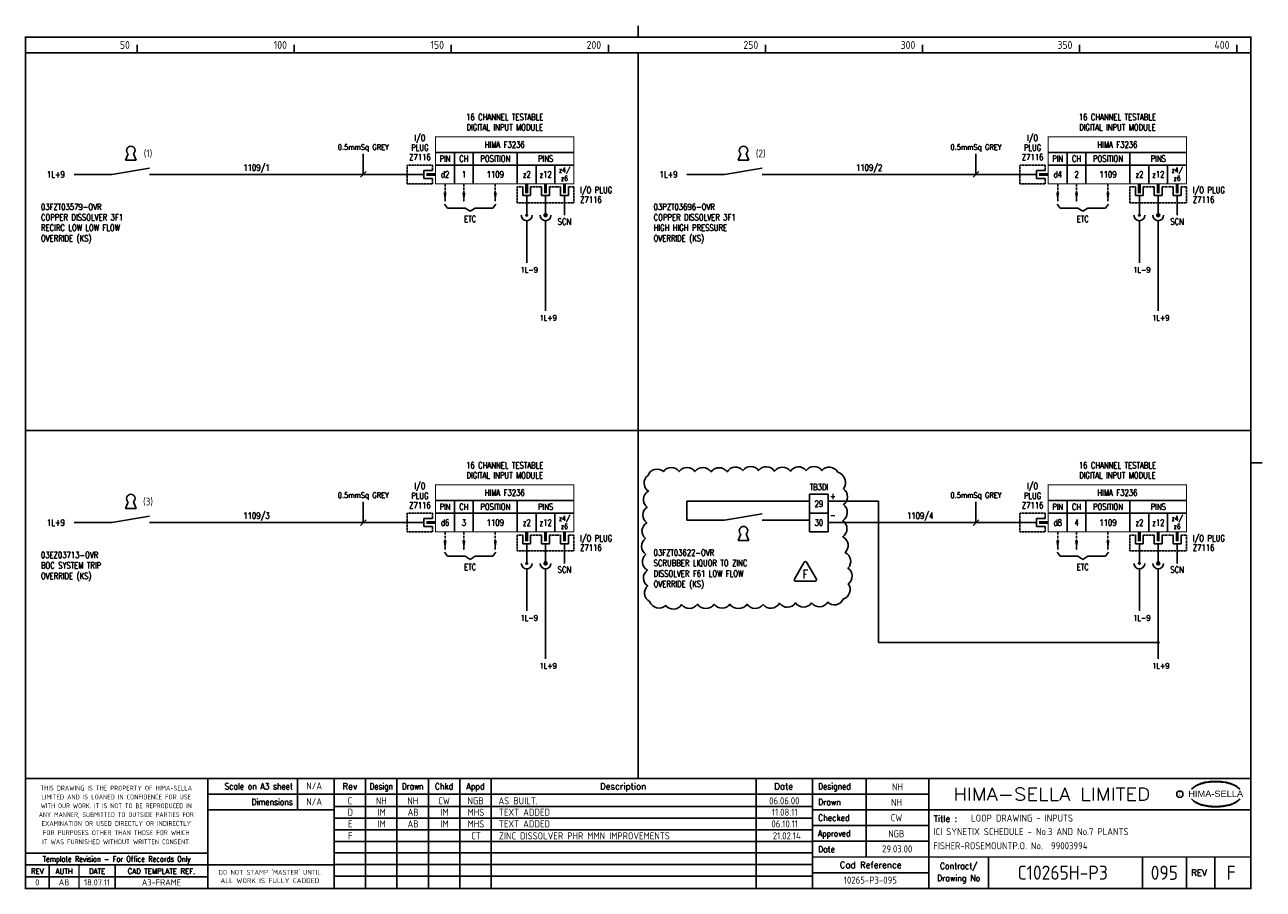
# Model space of a CAD drawing. Extents: x 14 to 408, y 0 to 275.
import ezdxf
from ezdxf.enums import TextEntityAlignment as Align

# ---------------------------------------------------------------- set-up
doc = ezdxf.new("R2010")
doc.units = 0
doc.header["$LTSCALE"] = 0.25
doc.header["$MEASUREMENT"] = 0
doc.linetypes.add('HIDDEN2', pattern=[4.7625, 3.175, -1.5875])
doc.layers.get('0').update_dxf_attribs({"color": 41, "linetype": 'CONTINUOUS'})
for name, color, linetype in [('00-DRG_FRAME', 12, 'CONTINUOUS'), ('01-DRAW', 7, 'CONTINUOUS'), ('02-TEXT', 2, 'CONTINUOUS'), ('051-TEXT', 2, 'CONTINUOUS'), ('117', 7, 'CONTINUOUS'), ('117-TEXT', 2, 'CONTINUOUS'), ('DIM', 3, 'CONTINUOUS'), ('LAB', 2, 'CONTINUOUS'), ('RACK', 2, 'CONTINUOUS'), ('SLOT', 2, 'CONTINUOUS'), ('SNA', 2, 'CONTINUOUS'), ('TEXT', 2, 'CONTINUOUS'), ('TPOL', 3, 'CONTINUOUS'), ('XR_FUNCTION', 2, 'CONTINUOUS'), ('XR_MAIN', 2, 'CONTINUOUS')]:
    doc.layers.add(name, color=color, linetype=linetype)
doc.styles.add('ARIAL', font='ARIAL.TTF', dxfattribs={"height": 2.5})
doc.styles.add('CROSSREF', font='romans.shx', dxfattribs={"width": 0.8, "height": 2})
doc.styles.add('FUNCTION', font='ROMANS.shx', dxfattribs={"width": 0.8, "height": 2.5})
doc.styles.add('ISO', font='iso.shx')
doc.styles.add('PINS', font='ROMANS.shx', dxfattribs={"width": 0.8, "height": 2.5})
doc.styles.add('RACK', font='ROMANS.shx', dxfattribs={"width": 0.8, "height": 2.5})
doc.styles.add('ROMAND', font='ROMAND')
doc.styles.add('ROMANS', font='romans.shx', dxfattribs={"width": 0.8})
doc.styles.add('SLOT', font='romans.shx', dxfattribs={"width": 0.8, "height": 2})
doc.styles.add('SYMBOL', font='ROMANS.shx', dxfattribs={"width": 0.8, "height": 20})

# ---------------------------------------------------------------- blocks, each defined once
blk = doc.blocks.new('A3-REVA')
at = {"layer": '051-TEXT', "style": 'ISO'}
for tag, p in [('DESIGNED', (292.01, 31.7)), ('A', (117.73, 27.28)), ('DES', (127.73, 27.28)), ('DRN', (137.73, 27.28)), ('CHKD', (147.73, 27.28)), ('APPD', (157.73, 27.28)), ('DATE', (256, 27.28)), ('DRAWN', (291.72, 26.77)), ('CHECKED', (291.72, 21.89)), ('APPD', (291.65, 16.79)), ('DATE', (291.92, 11.96))]:
    blk.add_attdef(tag, text='', height=2.25, dxfattribs=at).set_placement(p, align=Align.CENTER)
blk.add_attdef('DESCRIPTION', (165.03, 27.28), '', height=2.25, dxfattribs=at)
blk = doc.blocks.new('A3-REVB')
at = {"layer": '051-TEXT', "style": 'ISO'}
for tag, p in [('A', (124.85, -20.36)), ('DES', (134.85, -20.36)), ('DRN', (144.85, -20.36)), ('CHKD', (154.85, -20.36)), ('APPD', (164.85, -20.36)), ('DATE', (263.12, -20.36))]:
    blk.add_attdef(tag, text='', height=2.25, dxfattribs=at).set_placement(p, align=Align.CENTER)
blk.add_attdef('DESCRIPTION', (172.15, -20.36), '', height=2.25, dxfattribs=at)
blk = doc.blocks.new('A3-TITLE')
at = {"layer": '051-TEXT', "style": 'ISO'}
blk.add_attdef('TITLE_1', (315.46, 21.78), '', height=2.25, dxfattribs=at)
for tag, p in [('DRGNO', (376.96, 3.24)), ('REV.', (398.2, 3.24))]:
    blk.add_attdef(tag, text='', height=4.5, dxfattribs=at).set_placement(p, align=Align.CENTER)
blk = doc.blocks.new('A3-CONTRACT')
at = {"layer": '051-TEXT', "color": 41, "style": 'ISO'}
for tag, height, p in [('SCALE', 2.25, (106.71, 31.82)), ('DIMS', 2.25, (106.71, 26.8)), ('CAD-REF', 2.25, (283.73, 1.84)), ('CONTRACT', 4.5, (344.94, 3.1))]:
    blk.add_attdef(tag, text='', height=height, dxfattribs=at).set_placement(p, align=Align.CENTER)
for tag, p in [('TITLE_2', (303.86, 17.28)), ('TITLE_3', (303.79, 12.78))]:
    blk.add_attdef(tag, p, '', height=2.25, dxfattribs=at)
blk = doc.blocks.new('KEY')
at = {"layer": '01-DRAW'}
for p, q in [((-0.375, -0.5), (-0.183, -0.038)), ((-0.375, -0.5), (0.375, -0.5)), ((0.375, -0.5), (0.183, -0.038))]:
    blk.add_line(p, q, dxfattribs=at)
blk.add_arc((0, 0.2), 0.3, 307.47703, 232.52297, dxfattribs=at)
blk = doc.blocks.new('F3236-04')
for p, q in [((44, 7), (0, 7)), ((6, 7), (6, -3)), ((12, 7), (12, -3)), ((26, 7), (26, -3)), ((-3.75, 0), (-9, 0)), ((-3.75, 1.25), (-3.75, -1.25)), ((-1, 1.25), (-3.75, 1.25)), ((44, 3), (0, 3)), ((32, 3), (32, -3)), ((38, 3), (38, -3)), ((-3.75, -1.25), (-1, -1.25)), ((27.75, -4), (27.75, -6.75)), ((27.75, -6.75), (30.25, -6.75)), ((29, -6.75), (29, -9)), ((30.25, -6.75), (30.25, -4)), ((33.75, -4), (33.75, -6.75)), ((33.75, -6.75), (36.25, -6.75)), ((35, -6.75), (35, -9)), ((36.25, -6.75), (36.25, -4)), ((39.75, -4), (39.75, -6.75)), ((39.75, -6.75), (42.25, -6.75)), ((41, -6.75), (41, -9)), ((42.25, -6.75), (42.25, -4)), ((41, -13), (41, -9))]:
    blk.add_line(p, q)
at = {"const_width": 0.3}
blk.add_lwpolyline([(44, 12), (0, 12), (0, -3), (44, -3)], close=True, dxfattribs=at)
at = {"color": 3, "linetype": 'HIDDEN2', "ltscale": 0.4}
for points in [[(-1, 1.25), (-1, 3), (-9, 3), (-9, -3), (-1, -3), (-1, -1.25)], [(27.75, -4), (26, -4), (26, -9), (44, -9), (44, -4), (42.25, -4)], [(33.75, -4), (30.25, -4)], [(39.75, -4), (36.25, -4)]]:
    blk.add_lwpolyline(points, dxfattribs=at)
blk.add_lwpolyline([(-3, 0, 1, 1, 0), (0, 0, 0.5, 0.5, 0)], format="xyseb")
at = {"const_width": 1}
for points in [[(29, -6), (29, -3)], [(35, -6), (35, -3)], [(41, -6), (41, -3)]]:
    blk.add_lwpolyline(points, dxfattribs=at)
at = {"layer": 'LAB', "style": 'PINS', "width": 0.8, "flags": 1}
blk.add_attdef('LAB1', text='', height=1.5, dxfattribs=at).set_placement((48, 2.5), align=Align.MIDDLE_LEFT)
at = {"layer": 'RACK', "style": 'RACK', "width": 0.8}
blk.add_attdef('SLOT', text='', height=2, dxfattribs=at).set_placement((19, 0), align=Align.MIDDLE)
at = {"layer": 'SLOT', "style": 'SLOT', "width": 0.8}
blk.add_attdef('ADD1', text='', height=2, dxfattribs=at).set_placement((9, 0), align=Align.MIDDLE)
at = {"layer": 'SNA', "style": 'SYMBOL', "width": 0.8, "flags": 1}
blk.add_attdef('SNA', (48, 8), '', height=1.5, dxfattribs=at)
at = {"layer": 'TEXT', "style": 'ROMANS', "width": 0.8}
for s, p in [('DIGITAL INPUT MODULE', (22, 14)), ('16 CHANNEL TESTABLE', (22, 17.25))]:
    blk.add_text(s, height=2, dxfattribs=at).set_placement(p, align=Align.CENTER)
for s, height, p in [('I/O', 2, (-5, 11.5)), ('PLUG', 2, (-5, 8.5)), ('HIMA F3236', 2, (22, 9.5)), ('Z7116', 2, (-5, 5.5)), ('PIN', 2, (3, 5)), ('CH', 2, (9, 5)), ('POSITION', 2, (19, 5)), ('PINS', 2, (35, 5)), ('d8', 2, (3, 0)), ('z2', 2, (29, 0)), ('z12', 2, (35, 0)), ('z4/', 1.6, (41, 1.25)), ('z6', 1.6, (41, -1.25)), ('SCN', 2, (41, -15))]:
    blk.add_text(s, height=height, dxfattribs=at).set_placement(p, align=Align.MIDDLE)
for s, p in [('I/O PLUG', (46, -5)), ('Z7116', (46, -8))]:
    blk.add_text(s, height=2, dxfattribs=at).set_placement(p, align=Align.MIDDLE_LEFT)
at = {"layer": 'TPOL', "style": 'PINS', "width": 0.8, "flags": 1}
blk.add_attdef('CN2', text='', height=1, dxfattribs=at).set_placement((-9, 0), align=Align.MIDDLE_LEFT)
at = {"layer": 'TPOL', "color": 2, "style": 'PINS', "width": 0.8}
blk.add_attdef('CN1', text='', height=2, dxfattribs=at).set_placement((3, 0), align=Align.MIDDLE)
at = {"layer": 'TPOL', "style": 'PINS', "width": 0.8, "flags": 1}
for tag, p in [('CN3', (29, -9)), ('CN4', (35, -9))]:
    blk.add_attdef(tag, text='', height=1, dxfattribs=at).set_placement(p, align=Align.BOTTOM_CENTER)
at = {"layer": 'XR_FUNCTION', "style": 'FUNCTION', "width": 0.8, "flags": 1}
blk.add_attdef('XR_FUNCTION', (48, 10), '', height=1.5, dxfattribs=at)
at = {"layer": 'XR_MAIN', "style": 'CROSSREF', "width": 0.8, "flags": 1}
blk.add_attdef('XR_MAIN', (48, 4), '', height=1.5, dxfattribs=at)
blk = doc.blocks.new('F3236-02')
for p, q in [((44, 7), (0, 7)), ((6, 7), (6, -3)), ((12, 7), (12, -3)), ((26, 7), (26, -3)), ((-3.75, 0), (-9, 0)), ((-3.75, 1.25), (-3.75, -1.25)), ((-1, 1.25), (-3.75, 1.25)), ((44, 3), (0, 3)), ((32, 3), (32, -3)), ((38, 3), (38, -3)), ((-3.75, -1.25), (-1, -1.25)), ((27.75, -4), (27.75, -6.75)), ((27.75, -6.75), (30.25, -6.75)), ((29, -6.75), (29, -9)), ((30.25, -6.75), (30.25, -4)), ((33.75, -4), (33.75, -6.75)), ((33.75, -6.75), (36.25, -6.75)), ((35, -6.75), (35, -9)), ((36.25, -6.75), (36.25, -4)), ((39.75, -4), (39.75, -6.75)), ((39.75, -6.75), (42.25, -6.75)), ((41, -6.75), (41, -9)), ((42.25, -6.75), (42.25, -4)), ((41, -13), (41, -9))]:
    blk.add_line(p, q)
at = {"const_width": 0.3}
blk.add_lwpolyline([(44, 12), (0, 12), (0, -3), (44, -3)], close=True, dxfattribs=at)
at = {"color": 3, "linetype": 'HIDDEN2', "ltscale": 0.4}
for points in [[(-1, 1.25), (-1, 3), (-9, 3), (-9, -3), (-1, -3), (-1, -1.25)], [(27.75, -4), (26, -4), (26, -9), (44, -9), (44, -4), (42.25, -4)], [(33.75, -4), (30.25, -4)], [(39.75, -4), (36.25, -4)]]:
    blk.add_lwpolyline(points, dxfattribs=at)
blk.add_lwpolyline([(-3, 0, 1, 1, 0), (0, 0, 0.5, 0.5, 0)], format="xyseb")
at = {"const_width": 1}
for points in [[(29, -6), (29, -3)], [(35, -6), (35, -3)], [(41, -6), (41, -3)]]:
    blk.add_lwpolyline(points, dxfattribs=at)
at = {"layer": 'LAB', "style": 'PINS', "width": 0.8, "flags": 1}
blk.add_attdef('LAB1', text='', height=1.5, dxfattribs=at).set_placement((48, 2.5), align=Align.MIDDLE_LEFT)
at = {"layer": 'RACK', "style": 'RACK', "width": 0.8}
blk.add_attdef('SLOT', text='', height=2, dxfattribs=at).set_placement((19, 0), align=Align.MIDDLE)
at = {"layer": 'SLOT', "style": 'SLOT', "width": 0.8}
blk.add_attdef('ADD1', text='', height=2, dxfattribs=at).set_placement((9, 0), align=Align.MIDDLE)
at = {"layer": 'SNA', "style": 'SYMBOL', "width": 0.8, "flags": 1}
blk.add_attdef('SNA', (48, 8), '', height=1.5, dxfattribs=at)
at = {"layer": 'TEXT', "style": 'ROMANS', "width": 0.8}
for s, p in [('DIGITAL INPUT MODULE', (22, 14)), ('16 CHANNEL TESTABLE', (22, 17.25))]:
    blk.add_text(s, height=2, dxfattribs=at).set_placement(p, align=Align.CENTER)
for s, height, p in [('I/O', 2, (-5, 11.5)), ('PLUG', 2, (-5, 8.5)), ('HIMA F3236', 2, (22, 9.5)), ('Z7116', 2, (-5, 5.5)), ('PIN', 2, (3, 5)), ('CH', 2, (9, 5)), ('POSITION', 2, (19, 5)), ('PINS', 2, (35, 5)), ('d4', 2, (3, 0)), ('z2', 2, (29, 0)), ('z12', 2, (35, 0)), ('z4/', 1.6, (41, 1.25)), ('z6', 1.6, (41, -1.25)), ('SCN', 2, (41, -15))]:
    blk.add_text(s, height=height, dxfattribs=at).set_placement(p, align=Align.MIDDLE)
for s, p in [('I/O PLUG', (46, -5)), ('Z7116', (46, -8))]:
    blk.add_text(s, height=2, dxfattribs=at).set_placement(p, align=Align.MIDDLE_LEFT)
at = {"layer": 'TPOL', "style": 'PINS', "width": 0.8, "flags": 1}
blk.add_attdef('CN2', text='', height=1, dxfattribs=at).set_placement((-9, 0), align=Align.MIDDLE_LEFT)
at = {"layer": 'TPOL', "color": 2, "style": 'PINS', "width": 0.8}
blk.add_attdef('CN1', text='', height=2, dxfattribs=at).set_placement((3, 0), align=Align.MIDDLE)
at = {"layer": 'TPOL', "style": 'PINS', "width": 0.8, "flags": 1}
for tag, p in [('CN3', (29, -9)), ('CN4', (35, -9))]:
    blk.add_attdef(tag, text='', height=1, dxfattribs=at).set_placement(p, align=Align.BOTTOM_CENTER)
at = {"layer": 'XR_FUNCTION', "style": 'FUNCTION', "width": 0.8, "flags": 1}
blk.add_attdef('XR_FUNCTION', (48, 10), '', height=1.5, dxfattribs=at)
at = {"layer": 'XR_MAIN', "style": 'CROSSREF', "width": 0.8, "flags": 1}
blk.add_attdef('XR_MAIN', (48, 4), '', height=1.5, dxfattribs=at)
blk = doc.blocks.new('F3236-01')
for p, q in [((44, 7), (0, 7)), ((6, 7), (6, -3)), ((12, 7), (12, -3)), ((26, 7), (26, -3)), ((-3.75, 0), (-9, 0)), ((-3.75, 1.25), (-3.75, -1.25)), ((-1, 1.25), (-3.75, 1.25)), ((44, 3), (0, 3)), ((32, 3), (32, -3)), ((38, 3), (38, -3)), ((-3.75, -1.25), (-1, -1.25)), ((27.75, -4), (27.75, -6.75)), ((27.75, -6.75), (30.25, -6.75)), ((29, -6.75), (29, -9)), ((30.25, -6.75), (30.25, -4)), ((33.75, -4), (33.75, -6.75)), ((33.75, -6.75), (36.25, -6.75)), ((35, -6.75), (35, -9)), ((36.25, -6.75), (36.25, -4)), ((39.75, -4), (39.75, -6.75)), ((39.75, -6.75), (42.25, -6.75)), ((41, -6.75), (41, -9)), ((42.25, -6.75), (42.25, -4)), ((41, -13), (41, -9))]:
    blk.add_line(p, q)
at = {"const_width": 0.3}
blk.add_lwpolyline([(44, 12), (0, 12), (0, -3), (44, -3)], close=True, dxfattribs=at)
at = {"color": 3, "linetype": 'HIDDEN2', "ltscale": 0.4}
for points in [[(-1, 1.25), (-1, 3), (-9, 3), (-9, -3), (-1, -3), (-1, -1.25)], [(27.75, -4), (26, -4), (26, -9), (44, -9), (44, -4), (42.25, -4)], [(33.75, -4), (30.25, -4)], [(39.75, -4), (36.25, -4)]]:
    blk.add_lwpolyline(points, dxfattribs=at)
blk.add_lwpolyline([(-3, 0, 1, 1, 0), (0, 0, 0.5, 0.5, 0)], format="xyseb")
at = {"const_width": 1}
for points in [[(29, -6), (29, -3)], [(35, -6), (35, -3)], [(41, -6), (41, -3)]]:
    blk.add_lwpolyline(points, dxfattribs=at)
at = {"layer": 'LAB', "style": 'PINS', "width": 0.8, "flags": 1}
blk.add_attdef('LAB1', text='', height=1.5, dxfattribs=at).set_placement((48, 2.5), align=Align.MIDDLE_LEFT)
at = {"layer": 'RACK', "style": 'RACK', "width": 0.8}
blk.add_attdef('SLOT', text='', height=2, dxfattribs=at).set_placement((19, 0), align=Align.MIDDLE)
at = {"layer": 'SLOT', "style": 'SLOT', "width": 0.8}
blk.add_attdef('ADD1', text='', height=2, dxfattribs=at).set_placement((9, 0), align=Align.MIDDLE)
at = {"layer": 'SNA', "style": 'SYMBOL', "width": 0.8, "flags": 1}
blk.add_attdef('SNA', (48, 8), '', height=1.5, dxfattribs=at)
at = {"layer": 'TEXT', "style": 'ROMANS', "width": 0.8}
for s, p in [('DIGITAL INPUT MODULE', (22, 14)), ('16 CHANNEL TESTABLE', (22, 17.25))]:
    blk.add_text(s, height=2, dxfattribs=at).set_placement(p, align=Align.CENTER)
for s, height, p in [('I/O', 2, (-5, 11.5)), ('PLUG', 2, (-5, 8.5)), ('HIMA F3236', 2, (22, 9.5)), ('Z7116', 2, (-5, 5.5)), ('PIN', 2, (3, 5)), ('CH', 2, (9, 5)), ('POSITION', 2, (19, 5)), ('PINS', 2, (35, 5)), ('d2', 2, (3, 0)), ('z2', 2, (29, 0)), ('z12', 2, (35, 0)), ('z4/', 1.6, (41, 1.25)), ('z6', 1.6, (41, -1.25)), ('SCN', 2, (41, -15))]:
    blk.add_text(s, height=height, dxfattribs=at).set_placement(p, align=Align.MIDDLE)
for s, p in [('I/O PLUG', (46, -5)), ('Z7116', (46, -8))]:
    blk.add_text(s, height=2, dxfattribs=at).set_placement(p, align=Align.MIDDLE_LEFT)
at = {"layer": 'TPOL', "style": 'PINS', "width": 0.8, "flags": 1}
blk.add_attdef('CN2', text='', height=1, dxfattribs=at).set_placement((-9, 0), align=Align.MIDDLE_LEFT)
at = {"layer": 'TPOL', "color": 2, "style": 'PINS', "width": 0.8}
blk.add_attdef('CN1', text='', height=2, dxfattribs=at).set_placement((3, 0), align=Align.MIDDLE)
at = {"layer": 'TPOL', "style": 'PINS', "width": 0.8, "flags": 1}
for tag, p in [('CN3', (29, -9)), ('CN4', (35, -9))]:
    blk.add_attdef(tag, text='', height=1, dxfattribs=at).set_placement(p, align=Align.BOTTOM_CENTER)
at = {"layer": 'XR_FUNCTION', "style": 'FUNCTION', "width": 0.8, "flags": 1}
blk.add_attdef('XR_FUNCTION', (48, 10), '', height=1.5, dxfattribs=at)
at = {"layer": 'XR_MAIN', "style": 'CROSSREF', "width": 0.8, "flags": 1}
blk.add_attdef('XR_MAIN', (48, 4), '', height=1.5, dxfattribs=at)
blk = doc.blocks.new('F3236-03')
for p, q in [((44, 7), (0, 7)), ((6, 7), (6, -3)), ((12, 7), (12, -3)), ((26, 7), (26, -3)), ((-3.75, 0), (-9, 0)), ((-3.75, 1.25), (-3.75, -1.25)), ((-1, 1.25), (-3.75, 1.25)), ((44, 3), (0, 3)), ((32, 3), (32, -3)), ((38, 3), (38, -3)), ((-3.75, -1.25), (-1, -1.25)), ((27.75, -4), (27.75, -6.75)), ((27.75, -6.75), (30.25, -6.75)), ((29, -6.75), (29, -9)), ((30.25, -6.75), (30.25, -4)), ((33.75, -4), (33.75, -6.75)), ((33.75, -6.75), (36.25, -6.75)), ((35, -6.75), (35, -9)), ((36.25, -6.75), (36.25, -4)), ((39.75, -4), (39.75, -6.75)), ((39.75, -6.75), (42.25, -6.75)), ((41, -6.75), (41, -9)), ((42.25, -6.75), (42.25, -4)), ((41, -13), (41, -9))]:
    blk.add_line(p, q)
at = {"const_width": 0.3}
blk.add_lwpolyline([(44, 12), (0, 12), (0, -3), (44, -3)], close=True, dxfattribs=at)
at = {"color": 3, "linetype": 'HIDDEN2', "ltscale": 0.4}
for points in [[(-1, 1.25), (-1, 3), (-9, 3), (-9, -3), (-1, -3), (-1, -1.25)], [(27.75, -4), (26, -4), (26, -9), (44, -9), (44, -4), (42.25, -4)], [(33.75, -4), (30.25, -4)], [(39.75, -4), (36.25, -4)]]:
    blk.add_lwpolyline(points, dxfattribs=at)
blk.add_lwpolyline([(-3, 0, 1, 1, 0), (0, 0, 0.5, 0.5, 0)], format="xyseb")
at = {"const_width": 1}
for points in [[(29, -6), (29, -3)], [(35, -6), (35, -3)], [(41, -6), (41, -3)]]:
    blk.add_lwpolyline(points, dxfattribs=at)
at = {"layer": 'LAB', "style": 'PINS', "width": 0.8, "flags": 1}
blk.add_attdef('LAB1', text='', height=1.5, dxfattribs=at).set_placement((48, 2.5), align=Align.MIDDLE_LEFT)
at = {"layer": 'RACK', "style": 'RACK', "width": 0.8}
blk.add_attdef('SLOT', text='', height=2, dxfattribs=at).set_placement((19, 0), align=Align.MIDDLE)
at = {"layer": 'SLOT', "style": 'SLOT', "width": 0.8}
blk.add_attdef('ADD1', text='', height=2, dxfattribs=at).set_placement((9, 0), align=Align.MIDDLE)
at = {"layer": 'SNA', "style": 'SYMBOL', "width": 0.8, "flags": 1}
blk.add_attdef('SNA', (48, 8), '', height=1.5, dxfattribs=at)
at = {"layer": 'TEXT', "style": 'ROMANS', "width": 0.8}
for s, p in [('DIGITAL INPUT MODULE', (22, 14)), ('16 CHANNEL TESTABLE', (22, 17.25))]:
    blk.add_text(s, height=2, dxfattribs=at).set_placement(p, align=Align.CENTER)
for s, height, p in [('I/O', 2, (-5, 11.5)), ('PLUG', 2, (-5, 8.5)), ('HIMA F3236', 2, (22, 9.5)), ('Z7116', 2, (-5, 5.5)), ('PIN', 2, (3, 5)), ('CH', 2, (9, 5)), ('POSITION', 2, (19, 5)), ('PINS', 2, (35, 5)), ('d6', 2, (3, 0)), ('z2', 2, (29, 0)), ('z12', 2, (35, 0)), ('z4/', 1.6, (41, 1.25)), ('z6', 1.6, (41, -1.25)), ('SCN', 2, (41, -15))]:
    blk.add_text(s, height=height, dxfattribs=at).set_placement(p, align=Align.MIDDLE)
for s, p in [('I/O PLUG', (46, -5)), ('Z7116', (46, -8))]:
    blk.add_text(s, height=2, dxfattribs=at).set_placement(p, align=Align.MIDDLE_LEFT)
at = {"layer": 'TPOL', "style": 'PINS', "width": 0.8, "flags": 1}
blk.add_attdef('CN2', text='', height=1, dxfattribs=at).set_placement((-9, 0), align=Align.MIDDLE_LEFT)
at = {"layer": 'TPOL', "color": 2, "style": 'PINS', "width": 0.8}
blk.add_attdef('CN1', text='', height=2, dxfattribs=at).set_placement((3, 0), align=Align.MIDDLE)
at = {"layer": 'TPOL', "style": 'PINS', "width": 0.8, "flags": 1}
for tag, p in [('CN3', (29, -9)), ('CN4', (35, -9))]:
    blk.add_attdef(tag, text='', height=1, dxfattribs=at).set_placement(p, align=Align.BOTTOM_CENTER)
at = {"layer": 'XR_FUNCTION', "style": 'FUNCTION', "width": 0.8, "flags": 1}
blk.add_attdef('XR_FUNCTION', (48, 10), '', height=1.5, dxfattribs=at)
at = {"layer": 'XR_MAIN', "style": 'CROSSREF', "width": 0.8, "flags": 1}
blk.add_attdef('XR_MAIN', (48, 4), '', height=1.5, dxfattribs=at)
blk = doc.blocks.new('TRI-F')
at = {"layer": '01-DRAW'}
blk.add_lwpolyline([(-0.26, 2.55), (-2.34, -1.05, 0.57735), (-2.08, -1.5), (2.08, -1.5, 0.57735), (2.34, -1.05), (0.26, 2.55, 0.57735)], format="xyb", close=True, dxfattribs=at)
at = {"layer": '02-TEXT', "color": 2, "style": 'ROMANS', "width": 0.8}
blk.add_text('F', height=1.8, dxfattribs=at).set_placement((0, 0), align=Align.MIDDLE)

msp = doc.modelspace()

# ---------------------------------------------------------------- linework, layer by layer
at = {"layer": '00-DRG_FRAME'}
for p, q in [((50, 266.5), (50, 269)), ((100, 266.5), (100, 269)), ((150, 266.5), (150, 269)), ((200, 266.5), (200, 269)), ((250, 266.5), (250, 269)), ((300, 266.5), (300, 269)), ((350, 266.5), (350, 269)), ((400, 266.5), (400, 269)), ((101.01, 35.5), (101.01, 25.5)), ((122.7, 35.5), (122.7, 0.5)), ((132.7, 0.5), (132.7, 35.5)), ((142.7, 0.5), (142.7, 35.5)), ((152.7, 35.5), (152.7, 0.5)), ((162.7, 35.5), (162.7, 0.5)), ((247, 35.5), (247, 0.5)), ((282, 35.5), (282, 10.5)), ((265, 30.5), (302, 30.5)), ((265, 26.59), (112.7, 26.59)), ((302, 25.5), (265, 25.5)), ((265, 22.89), (112.7, 22.89)), ((265, 20.5), (302, 20.5)), ((265, 19.19), (112.7, 19.19)), ((265, 15.49), (112.7, 15.49)), ((302, 15.5), (265, 15.5)), ((265, 11.79), (112.7, 11.79)), ((265, 8.09), (112.7, 8.09)), ((321, 10.5), (321, 0.5)), ((370, 10.5), (370, 0.5)), ((384, 0.5), (384, 10.5)), ((393, 10.5), (393, 0.5)), ((72.5, 4.25), (14.5, 4.25)), ((265, 4.39), (112.7, 4.39)), ((302, 5.5), (265, 5.5))]:
    msp.add_line(p, q, dxfattribs=at)
at = {"layer": '00-DRG_FRAME', "const_width": 0.5}
for points in [[(209.5, 271.5), (209.5, 275.18)], [(209.5, 271.5), (209.5, 275.18)], [(14.5, 266.5), (404.5, 266.5)], [(209.5, 35.5), (209.5, 266.5)], [(14.5, 146.31), (404.5, 146.31)], [(404.5, 136), (408.18, 136)], [(404.5, 35.5), (14.5, 35.5)], [(72.5, 0.5), (72.5, 35.5)], [(112.7, 0.5), (112.7, 35.5)], [(265, 35.5), (265, 0.5)], [(302, 0.5), (302, 35.5)], [(265, 30.5), (72.5, 30.5)], [(112.7, 25.5), (72.5, 25.5)], [(404.5, 25.5), (302, 25.5)], [(14.5, 11.75), (72.5, 11.75)], [(14.5, 8), (72.5, 8)], [(22, 0.5), (22, 8)], [(31.5, 0.5), (31.5, 8)], [(43, 0.5), (43, 8)], [(112.7, 8), (72.5, 8)], [(265, 10.5), (404.5, 10.5)]]:
    msp.add_lwpolyline(points, dxfattribs=at)
msp.add_lwpolyline([(14.5, 0.5), (404.5, 0.5), (404.5, 271.5), (14.5, 271.5)], close=True, dxfattribs=at)
at = {"layer": '00-DRG_FRAME', "color": 3}
msp.add_circle((381.88, 30.5), 1, dxfattribs=at)
for centre, radius, start, end in [((390.6, 26.83), 7.24, 106.0532, 133.5024), ((390.88, 27.01), 7.3, 130.419, 136.057), ((390.11, 28.1), 5.98, 122.244, 131.6154), ((389.75, 28.78), 5.21, 111.8206, 122.8668), ((391.78, 24.7), 9.76, 107.5931, 113.9452), ((393.1, 18.5), 15.94, 89.2698, 106.3911), ((392.1, 23.52), 10.99, 96.0146, 107.3203), ((393.29, 16.31), 18.28, 92.8917, 97.3734), ((393.24, 18.86), 15.73, 89.7805, 93.1738), ((393.36, 18.86), 15.73, 86.8262, 90.2195), ((393.51, 18.5), 15.94, 73.6089, 90.7302), ((393.31, 16.31), 18.28, 82.6266, 87.1083), ((394.51, 23.52), 10.99, 72.6797, 83.9854), ((394.83, 24.7), 9.76, 66.0548, 72.4069), ((396, 26.83), 7.24, 46.4976, 73.9468), ((396.85, 28.78), 5.21, 57.1332, 68.1794), ((396.49, 28.1), 5.98, 48.3846, 57.756), ((395.73, 27.01), 7.3, 43.943, 49.581), ((390.88, 34.04), 7.3, 223.943, 229.581), ((390.6, 34.23), 7.24, 226.4976, 253.9468), ((390.11, 32.96), 5.98, 228.3846, 237.756), ((389.75, 32.28), 5.21, 237.1332, 248.1794), ((396, 34.23), 7.24, 286.0532, 313.5024), ((396.85, 32.28), 5.21, 291.8206, 302.8668), ((396.49, 32.96), 5.98, 302.244, 311.6154), ((395.73, 34.04), 7.3, 310.419, 316.057), ((391.78, 36.36), 9.76, 246.0548, 252.4069), ((393.1, 42.56), 15.94, 253.6089, 270.7302), ((392.1, 37.54), 10.99, 252.6797, 263.9854), ((393.29, 44.75), 18.28, 262.6266, 267.1083), ((393.24, 42.19), 15.73, 266.8262, 270.2195), ((393.51, 42.56), 15.94, 269.2698, 286.3911), ((393.36, 42.19), 15.73, 269.7805, 273.1738), ((393.31, 44.75), 18.28, 272.8917, 277.3734), ((394.51, 37.54), 10.99, 276.0146, 287.3203), ((394.83, 36.36), 9.76, 287.5931, 293.9452)]:
    msp.add_arc(centre, radius, start, end, dxfattribs=at)
at = {"layer": '01-DRAW'}
for p, q in [((136.01, 227.79), (54, 227.79)), ((331.01, 227.79), (249, 227.79)), ((147.81, 218.34), (148.78, 217.04)), ((148.78, 217.04), (154.39, 217.04)), ((154.39, 217.04), (156.01, 216.07)), ((157.63, 217.04), (156.01, 216.07)), ((157.63, 217.04), (163.24, 217.04)), ((164.21, 218.34), (163.24, 217.04)), ((174, 218.79), (174, 214.79)), ((180, 218.79), (180, 214.79)), ((180, 218.79), (180, 214.79)), ((342.81, 218.34), (343.78, 217.04)), ((343.78, 217.04), (349.39, 217.04)), ((349.39, 217.04), (351.01, 216.07)), ((352.63, 217.04), (351.01, 216.07)), ((352.63, 217.04), (358.24, 217.04)), ((359.21, 218.34), (358.24, 217.04)), ((369, 218.79), (369, 214.79)), ((375, 218.79), (375, 214.79)), ((375, 218.79), (375, 214.79)), ((174, 213.06), (174, 199.66)), ((180, 213.06), (180, 184.4)), ((180, 213.06), (180, 184.4)), ((369, 213.06), (369, 199.66)), ((375, 213.06), (375, 184.4)), ((375, 213.06), (375, 184.4)), ((264, 123.73), (225, 123.73)), ((264, 125.98), (270, 125.98)), ((264, 119.98), (264, 125.98)), ((270, 125.98), (270, 119.98)), ((270, 123.73), (286, 123.73)), ((286, 123.73), (286, 78.82)), ((264, 113.98), (264, 119.98)), ((270, 119.98), (264, 119.98)), ((270, 119.98), (270, 113.98)), ((136.01, 116.98), (54, 116.98)), ((264, 117.73), (249, 117.73)), ((331, 116.98), (270, 116.98)), ((268.32, 113.98), (264, 113.98)), ((264, 113.98), (270, 113.98)), ((147.81, 107.53), (148.78, 106.24)), ((164.21, 107.53), (163.24, 106.24)), ((174, 107.98), (174, 103.98)), ((180, 107.98), (180, 103.98)), ((180, 107.98), (180, 103.98)), ((342.81, 107.53), (343.78, 106.24)), ((359.21, 107.53), (358.24, 106.24)), ((369, 107.98), (369, 103.98)), ((375, 107.98), (375, 103.98)), ((375, 107.98), (375, 103.98)), ((148.78, 106.24), (154.39, 106.24)), ((154.39, 106.24), (156.01, 105.26)), ((157.63, 106.24), (156.01, 105.26)), ((157.63, 106.24), (163.24, 106.24)), ((343.78, 106.24), (349.39, 106.24)), ((349.39, 106.24), (351.01, 105.26)), ((352.63, 106.24), (351.01, 105.26)), ((352.63, 106.24), (358.24, 106.24)), ((174, 102.25), (174, 88.85)), ((180, 102.25), (180, 73.59)), ((180, 102.25), (180, 73.59)), ((369, 102.25), (369, 88.85)), ((375, 102.25), (375, 73.59)), ((375, 102.25), (375, 73.59)), ((375, 78.82), (286, 78.82))]:
    msp.add_line(p, q, dxfattribs=at)
at = {"layer": '01-DRAW', "linetype": 'HIDDEN2'}
for p, q in [((148.01, 224.79), (148.01, 218.95)), ((154.01, 224.79), (154.01, 218.95)), ((164.01, 224.79), (164.01, 218.95)), ((343.01, 224.79), (343.01, 218.95)), ((349.01, 224.79), (349.01, 218.95)), ((359.01, 224.79), (359.01, 218.95)), ((148.01, 113.98), (148.01, 108.15)), ((154.01, 113.98), (154.01, 108.15)), ((164.01, 113.98), (164.01, 108.15)), ((343.01, 113.98), (343.01, 108.15)), ((349.01, 113.98), (349.01, 108.15)), ((359.01, 113.98), (359.01, 108.15))]:
    msp.add_line(p, q, dxfattribs=at)
at = {"layer": '01-DRAW', "const_width": 0.5}
for points in [[(173.75, 214.79, 1), (174.25, 214.79, 1)], [(179.75, 214.79, 1), (180.25, 214.79, 1)], [(368.75, 214.79, 1), (369.25, 214.79, 1)], [(374.75, 214.79, 1), (375.25, 214.79, 1)], [(173.75, 103.98, 1), (174.25, 103.98, 1)], [(179.75, 103.98, 1), (180.25, 103.98, 1)], [(368.75, 103.98, 1), (369.25, 103.98, 1)], [(374.75, 103.98, 1), (375.25, 103.98, 1)], [(374.75, 78.82, 1), (375.25, 78.82, 1)]]:
    msp.add_lwpolyline(points, format="xyb", close=True, dxfattribs=at)
at = {"layer": '01-DRAW'}
for centre, radius in [((180, 214.79), 0.475), ((180, 214.79), 0.389), ((180, 214.79), 0.302), ((180, 214.79), 0.216), ((180, 214.79), 0.13), ((180, 214.79), 0.0432), ((375, 214.79), 0.475), ((375, 214.79), 0.389), ((375, 214.79), 0.302), ((375, 214.79), 0.216), ((375, 214.79), 0.13), ((375, 214.79), 0.0432), ((180, 103.98), 0.475), ((180, 103.98), 0.389), ((180, 103.98), 0.302), ((180, 103.98), 0.216), ((180, 103.98), 0.13), ((180, 103.98), 0.0432), ((375, 103.98), 0.475), ((375, 103.98), 0.389), ((375, 103.98), 0.302), ((375, 103.98), 0.216), ((375, 103.98), 0.13), ((375, 103.98), 0.0432)]:
    msp.add_circle(centre, radius, dxfattribs=at)
for centre in [(174, 214.79), (180, 214.79), (180, 214.79), (369, 214.79), (375, 214.79), (375, 214.79), (174, 103.98), (180, 103.98), (180, 103.98), (369, 103.98), (375, 103.98), (375, 103.98)]:
    msp.add_arc(centre, 1.73, 180, 0, dxfattribs=at)
for points in [[(148.52, 221.98), (147.51, 221.98), (148.01, 218.95)], [(154.52, 221.98), (153.51, 221.98), (154.01, 218.95)], [(164.52, 221.98), (163.51, 221.98), (164.01, 218.95)], [(343.52, 221.98), (342.51, 221.98), (343.01, 218.95)], [(349.52, 221.98), (348.51, 221.98), (349.01, 218.95)], [(359.52, 221.98), (358.51, 221.98), (359.01, 218.95)], [(148.52, 111.17), (147.51, 111.17), (148.01, 108.15)], [(154.52, 111.17), (153.51, 111.17), (154.01, 108.15)], [(164.52, 111.17), (163.51, 111.17), (164.01, 108.15)], [(343.52, 111.17), (342.51, 111.17), (343.01, 108.15)], [(349.52, 111.17), (348.51, 111.17), (349.01, 108.15)], [(359.52, 111.17), (358.51, 111.17), (359.01, 108.15)]]:
    msp.add_solid(points, dxfattribs=at)
at = {"layer": '117'}
for p, q in [((42, 227.79), (54, 229.79)), ((237, 227.79), (249, 229.79)), ((42, 227.79), (30, 227.79)), ((237, 227.79), (225, 227.79)), ((225, 117.73), (225, 123.73)), ((42, 116.98), (54, 118.98)), ((237, 117.73), (249, 119.73)), ((42, 116.98), (30, 116.98)), ((237, 117.73), (225, 117.73))]:
    msp.add_line(p, q, dxfattribs=at)
msp.add_lwpolyline([(273, 133, 0.520567), (267.96, 133.52, 0.520567), (267.96, 133.52, 0.520567), (262.95, 133.52, 0.520567), (262.95, 133.52, 0.520567), (257.94, 133.32, 0.520567), (257.94, 133.32, 0.520567), (252.92, 133.32, 0.520567), (252.92, 133.32, 0.520567), (247.81, 133.52, 0.520567), (247.81, 133.52, 0.520567), (242.8, 133.52, 0.520567), (242.8, 133.52, 0.520567), (237.78, 133.11, 0.520567), (237.78, 133.11, 0.520567), (232.67, 133.11, 0.520567), (232.67, 133.11, 0.520567), (227.55, 133.22, 0.520567), (227.55, 133.22, 0.520567), (222.54, 133.22, 0.520567), (222.54, 133.22, 0.520567), (217.53, 133.22, 0.520567), (217.53, 133.22, 0.520567), (212.62, 131.99, 0.520567), (212.62, 131.99, 0.520567), (212.72, 126.98, 0.520567), (212.72, 126.98, 0.520567), (212.31, 121.87, 0.520567), (212.31, 121.87, 0.520567), (212.21, 116.86, 0.520567), (212.21, 116.86, 0.520567), (211.8, 111.85, 0.520567), (211.8, 111.85, 0.520567), (211.9, 106.83, 0.520567), (211.9, 106.83, 0.520567), (212.41, 101.82, 0.520567), (212.41, 101.82, 0.520567), (212.51, 96.81, 0.520567), (212.51, 96.81, 0.520567), (213.13, 91.8, 0.520567), (213.13, 91.8, 0.520567), (218.24, 90.58, 0.520567), (218.24, 90.58, 0.520567), (223.26, 90.88, 0.520567), (223.26, 90.88, 0.520567), (228.37, 90.99, 0.520567), (228.37, 90.99, 0.520567), (233.69, 90.99, 0.520567), (233.69, 90.99, 0.520567), (238.7, 90.99, 0.520567), (238.7, 90.99, 0.520567), (244.13, 90.99, 0.520567), (244.13, 90.99, 0.520567), (249.24, 90.88, 0.520567), (249.24, 90.88, 0.520567), (254.46, 91.29, 0.520567), (254.46, 91.29, 0.520567), (259.57, 91.39, 0.520567), (259.57, 91.39, 0.520567), (264.69, 91.39, 0.520567), (264.69, 91.39, 0.520567), (269.8, 91.6, 0.520567), (269.8, 91.6, 0.520567), (274.71, 92.62, 0.520567), (274.71, 92.62, 0.520567), (276.35, 97.43, 0.520567), (276.35, 97.43, 0.520567), (276.25, 102.44, 0.520567), (276.25, 102.44, 0.520567), (275.33, 107.45, 0.520567), (275.33, 107.45, 0.520567), (274.61, 112.46, 0.520567), (274.61, 112.46, 0.520567), (274.61, 117.57, 0.520567), (274.61, 117.57, 0.520567), (274.82, 122.68, 0.520567), (274.82, 122.68, 0.520567), (274.82, 127.69, 0.520567), (274.82, 127.69, 0.520567)], format="xyb", close=True, dxfattribs=at)
at = {"layer": 'DIM'}
for p, q in [((122, 227.79), (122, 234.33)), ((317, 227.79), (317, 234.33)), ((121.1, 226.89), (122.9, 228.69)), ((316.1, 226.89), (317.9, 228.69)), ((122, 116.98), (122, 123.52)), ((317, 116.98), (317, 123.52)), ((121.1, 116.08), (122.9, 117.88)), ((316.1, 116.08), (317.9, 117.88))]:
    msp.add_line(p, q, dxfattribs=at)

# ---------------------------------------------------------------- block references
at = {"layer": '00-DRG_FRAME', "color": 0, "xscale": 1.5, "yscale": 1.5, "zscale": 1.5}
msp.add_blockref('TRI-F', (262.7, 100.52), dxfattribs=at)
at = {"layer": '00-DRG_FRAME'}
for name, p, values in [('A3-CONTRACT', (-0.35, 0.19), {'TITLE_2': 'ICI SYNETIX SCHEDULE - No.3 AND No.7 PLANTS', 'TITLE_3': 'FISHER-ROSEMOUNTP.O. No.  99003994', 'CAD-REF': '10265-P3-095', 'CONTRACT': 'C10265H-P3', 'SCALE': 'N/A', 'DIMS': 'N/A'}), ('A3-REVB', (-7, 43.98), {'A': 'D', 'DES': 'IM', 'DRN': 'AB', 'CHKD': 'IM', 'APPD': 'MHS', 'DESCRIPTION': 'TEXT ADDED', 'DATE': '11.08.11'}), ('A3-TITLE', (0, 0), {'TITLE_1': 'LOOP DRAWING - INPUTS', 'DRGNO': '095', 'REV.': 'F'}), ('A3-REVB', (-7, 40.28), {'A': 'E', 'DES': 'IM', 'DRN': 'AB', 'CHKD': 'IM', 'APPD': 'MHS', 'DESCRIPTION': 'TEXT ADDED', 'DATE': '06.10.11'}), ('A3-REVB', (-6.97, 36.49), {'A': 'F', 'APPD': 'CT', 'DESCRIPTION': 'ZINC DISSOLVER PHR MMN IMPROVEMENTS', 'DATE': ' 21.02.14'})]:
    msp.add_blockref(name, p, dxfattribs=at).add_auto_attribs(values)
ref = msp.add_blockref('A3-REVA', (0, 0), dxfattribs=at)
ref.add_attrib('A', 'C', dxfattribs={"layer": '051-TEXT', "height": 2.25, "style": 'ISO'}).set_placement((117.73, 27.28), align=Align.CENTER)
ref.add_attrib('DES', 'NH', dxfattribs={"layer": '051-TEXT', "height": 2.25, "style": 'ISO'}).set_placement((127.73, 27.28), align=Align.CENTER)
ref.add_attrib('DRN', 'NH', dxfattribs={"layer": '051-TEXT', "height": 2.25, "style": 'ISO'}).set_placement((137.73, 27.28), align=Align.CENTER)
ref.add_attrib('CHKD', 'CW', dxfattribs={"layer": '051-TEXT', "height": 2.25, "style": 'ISO'}).set_placement((147.73, 27.28), align=Align.CENTER)
ref.add_attrib('APPD', 'NGB', dxfattribs={"layer": '051-TEXT', "height": 2.25, "style": 'ISO'}).set_placement((157.73, 27.28), align=Align.CENTER)
ref.add_attrib('DESCRIPTION', 'AS BUILT.', (165.03, 27.28), dxfattribs={"layer": '051-TEXT', "height": 2.25, "style": 'ISO'})
ref.add_attrib('DATE', '06.06.00', dxfattribs={"layer": '051-TEXT', "height": 2.25, "style": 'ISO'}).set_placement((256, 27.28), align=Align.CENTER)
ref.add_attrib('DESIGNED', 'NH', dxfattribs={"layer": '051-TEXT', "height": 2.25, "style": 'ISO'}).set_placement((292.01, 31.7), align=Align.CENTER)
ref.add_attrib('DRAWN', 'NH', dxfattribs={"layer": '051-TEXT', "height": 2.25, "style": 'ISO'}).set_placement((291.72, 26.77), align=Align.CENTER)
ref.add_attrib('CHECKED', 'CW', dxfattribs={"layer": '051-TEXT', "height": 2.25, "style": 'ISO'}).set_placement((291.72, 21.89), align=Align.CENTER)
ref.add_attrib('APPD', 'NGB', dxfattribs={"layer": '051-TEXT', "height": 2.25, "style": 'ISO'}).set_placement((291.65, 16.79), align=Align.CENTER)
ref.add_attrib('DATE', '29.03.00', dxfattribs={"layer": '051-TEXT', "height": 2.25, "style": 'ISO'}).set_placement((291.92, 11.96), align=Align.CENTER)
at = {"layer": '117'}
for name, p, values in [('F3236-01', (145.01, 227.79), {'CN1': 'd2', 'SLOT': '1109', 'ADD1': '1'}), ('F3236-02', (340.01, 227.79), {'CN1': 'd4', 'SLOT': '1109', 'ADD1': '2'}), ('F3236-03', (145.01, 116.98), {'CN1': 'd6', 'SLOT': '1109', 'ADD1': '3'}), ('F3236-04', (340.01, 116.98), {'CN1': 'd8', 'SLOT': '1109', 'ADD1': '4'})]:
    msp.add_blockref(name, p, dxfattribs=at).add_auto_attribs(values)
at = {"layer": '117', "xscale": 4.5, "yscale": 4.5, "zscale": 4.5}
for p in [(48, 234.54), (243, 234.54), (48, 123.73), (243, 113.48)]:
    msp.add_blockref('KEY', p, dxfattribs=at)

# ---------------------------------------------------------------- texts
at = {"layer": '00-DRG_FRAME', "style": 'ISO'}
for s, p in [('50', (47.69, 267.75)), ('100', (97.69, 267.75)), ('150', (147.69, 267.75)), ('200', (197.69, 267.75)), ('250', (247.69, 267.75)), ('300', (297.69, 267.75)), ('350', (347.69, 267.75)), ('400', (397.69, 267.75))]:
    msp.add_text(s, height=2.5, dxfattribs=at).set_placement(p, align=Align.RIGHT)
at = {"layer": '00-DRG_FRAME', "color": 3, "style": 'ISO'}
for s, width, p in [('THIS DRAWING IS THE PROPERTY OF HIMA-SELLA', 0.9, (43.36, 32.44)), ("DO NOT STAMP 'MASTER' UNTIL", 0.95, (92.25, 5.79))]:
    msp.add_text(s, height=1.53, dxfattribs=dict(at, width=width)).set_placement(p, align=Align.MIDDLE)
at = {"layer": '00-DRG_FRAME', "color": 4, "style": 'ROMAND', "width": 0.87}
for s, p in [('Scale on A3 sheet', (99.54, 32)), ('Dimensions', (99.54, 27.01))]:
    msp.add_text(s, height=2, dxfattribs=at).set_placement(p, align=Align.RIGHT)
at = {"layer": '00-DRG_FRAME', "color": 4, "style": 'ROMAND'}
for s, p in [('Rev', (117.7, 32)), ('Description', (204.69, 32)), ('Date', (255.79, 32))]:
    msp.add_text(s, height=2, dxfattribs=at).set_placement(p, align=Align.CENTER)
for s, width, p in [('Design', 0.85, (127.7, 32)), ('Drawn', 0.85, (137.7, 32)), ('Chkd', 0.9, (147.7, 32)), ('Appd', 0.9, (157.7, 32))]:
    msp.add_text(s, height=2, dxfattribs=dict(at, width=width)).set_placement(p, align=Align.CENTER)
for s, width, p in [('Designed', 0.87, (266.75, 32)), ('Drawn', 0.9, (266.75, 27)), ('Checked', 0.9, (266.75, 22)), ('Approved', 0.85, (266.75, 17)), ('Date', 0.9, (266.75, 12))]:
    msp.add_text(s, height=2, dxfattribs=dict(at, width=width)).set_placement(p)
at = {"layer": '00-DRG_FRAME', "style": 'ROMAND', "width": 1.15}
msp.add_text('HIMA-SELLA LIMITED', height=4, dxfattribs=at).set_placement((341.1, 30.5), align=Align.MIDDLE)
at = {"layer": '00-DRG_FRAME', "style": 'ARIAL', "width": 1.05}
msp.add_text('HIMA-SELLA', height=2, dxfattribs=at).set_placement((393.3, 29.63), align=Align.CENTER)
at = {"layer": '00-DRG_FRAME', "color": 3, "style": 'ISO'}
for s, width, p in [('LIMITED AND IS LOANED IN CONFIDENCE FOR USE', 0.9, (43.36, 29.62)), ('WITH OUR WORK. IT IS NOT TO BE REPRODUCED IN', 0.87, (43.36, 26.81)), ('ANY MANNER, SUBMITTED TO OUTSIDE PARTIES FOR', 0.87, (43.36, 23.99)), ('EXAMINATION OR USED DIRECTLY OR INDIRECTLY', 0.9, (43.36, 21.18)), ('IT WAS FURNISHED WITHOUT WRITTEN CONSENT.', 0.9, (43.36, 15.35)), ('FOR PURPOSES OTHER THAN THOSE FOR WHICH', 0.9, (43.36, 18.27))]:
    msp.add_text(s, height=1.53, dxfattribs=dict(at, width=width)).set_placement(p, align=Align.MIDDLE_CENTER)
at = {"layer": '00-DRG_FRAME', "color": 3, "style": 'ISO', "width": 0.9}
msp.add_text('C', height=1, dxfattribs=at).set_placement((381.84, 30), align=Align.CENTER)
at = {"layer": '00-DRG_FRAME', "color": 4, "style": 'ROMAND'}
msp.add_text('Title :', height=2, dxfattribs=at).set_placement((303.5, 21.75))
for s, height, width, p in [('Template Revision - For Office Records Only', 1.8, 0.85, (43.5, 9.62)), ('Contract/', 2, 0.9, (311.5, 7.5)), ('REV', 1.8, 0.9, (18.25, 6)), ('AUTH', 1.8, 0.9, (26.75, 6)), ('DATE', 1.8, 0.9, (37.25, 6)), ('CAD TEMPLATE REF.', 1.8, 0.9, (57.75, 6)), ('Drawing No', 2, 0.9, (311.5, 3.5))]:
    msp.add_text(s, height=height, dxfattribs=dict(at, width=width)).set_placement(p, align=Align.MIDDLE)
for s, p in [('Cad Reference', (283.5, 8)), ('REV', (388, 5.5))]:
    msp.add_text(s, height=2, dxfattribs=at).set_placement(p, align=Align.MIDDLE)
at = {"layer": '00-DRG_FRAME', "color": 41, "style": 'ISO'}
for s, p in [('0', (18.25, 1.45)), ('AB', (26.75, 1.45)), ('18.07.11', (37.25, 1.45)), ('A3-FRAME', (57.75, 1.45))]:
    msp.add_text(s, height=2, dxfattribs=at).set_placement(p, align=Align.CENTER)
at = {"layer": '00-DRG_FRAME', "color": 3, "style": 'ISO'}
msp.add_text('ALL WORK IS FULLY CADDED', height=1.53, dxfattribs=at).set_placement((92.25, 2.98), align=Align.MIDDLE_CENTER)
at = {"layer": '01-DRAW', "color": 2, "style": 'ROMANS', "width": 0.8}
for p in [(156.01, 212.62), (351.01, 212.62), (156.01, 101.81), (351.01, 101.81)]:
    msp.add_text('ETC', height=2, dxfattribs=at).set_placement(p, align=Align.CENTER)
at = {"layer": '01-DRAW', "style": 'ROMANS', "width": 0.8}
for s, p in [('1L-9', (172.06, 196.54)), ('1L-9', (367.06, 196.54)), ('1L+9', (178.06, 181.29)), ('1L+9', (373.06, 181.29)), ('1L-9', (172.06, 85.74)), ('1L-9', (367.06, 85.74)), ('1L+9', (178.06, 70.48)), ('1L+9', (373.06, 70.48))]:
    msp.add_text(s, height=1.75, dxfattribs=at).set_placement(p)
for s, p in [('+', (272.33, 124.38)), ('-', (272.33, 118.38))]:
    msp.add_text(s, height=2, dxfattribs=at).set_placement(p, align=Align.RIGHT)
at = {"layer": '01-DRAW', "char_height": 2, "attachment_point": 5, "style": 'ROMANS'}
for s, insert in [('29', (267, 122.98)), ('30', (267, 116.98))]:
    msp.add_mtext_dynamic_manual_height_columns(s, width=6, gutter_width=12.5, heights=[5.95], dxfattribs=dict(at, insert=insert))
at = {"layer": '051-TEXT', "style": 'ROMANS', "width": 0.8}
for p in [(27, 227.79), (222, 227.79), (27, 116.98)]:
    msp.add_text('1L+9', height=2, dxfattribs=at).set_placement(p, align=Align.MIDDLE_RIGHT)
for s, p in [('1109/1', (88, 228.98)), ('1109/2', (283, 228.98)), ('TB3DI', (267, 127.28)), ('1109/3', (88, 118.17)), ('1109/4', (299.25, 118.17))]:
    msp.add_text(s, height=2, dxfattribs=at).set_placement(p, align=Align.CENTER)
at = {"layer": '117-TEXT', "style": 'ISO'}
for s, p in [('(1)', (53.48, 234.48)), ('(2)', (248.48, 234.48)), ('(3)', (53.48, 123.67))]:
    msp.add_text(s, height=2.4, dxfattribs=at).set_placement(p, align=Align.MIDDLE)
at = {"layer": 'DIM', "style": 'ROMANS', "width": 0.8}
for p in [(122, 235.59), (317, 235.59), (122, 124.79), (317, 124.79)]:
    msp.add_text('0.5mmSq GREY', height=1.75, dxfattribs=at).set_placement(p, align=Align.CENTER)
at = {"layer": 'TEXT', "char_height": 2, "width": 47.7416, "attachment_point": 1, "style": 'ROMANS'}
for s, insert in [('03FZT03579-OVR\\PCOPPER DISSOLVER 3F1\\PRECIRC LOW LOW FLOW\\POVERRIDE (KS)', (19.4, 218.47)), ('03PZT03696-OVR\\PCOPPER DISSOLVER 3F1\\PHIGH HIGH PRESSURE\\POVERRIDE (KS)', (214.4, 218.47)), ('03EZ03713-OVR\\PBOC SYSTEM TRIP\\POVERRIDE (KS)', (19.4, 107.66)), ('03FZT03622-OVR\\PSCRUBBER LIQUOR TO ZINC\\PDISSOLVER F61 LOW FLOW\\POVERRIDE (KS)', (214.4, 108.41))]:
    msp.add_mtext(s, dxfattribs=dict(at, insert=insert))

doc.saveas('drawing.dxf')
